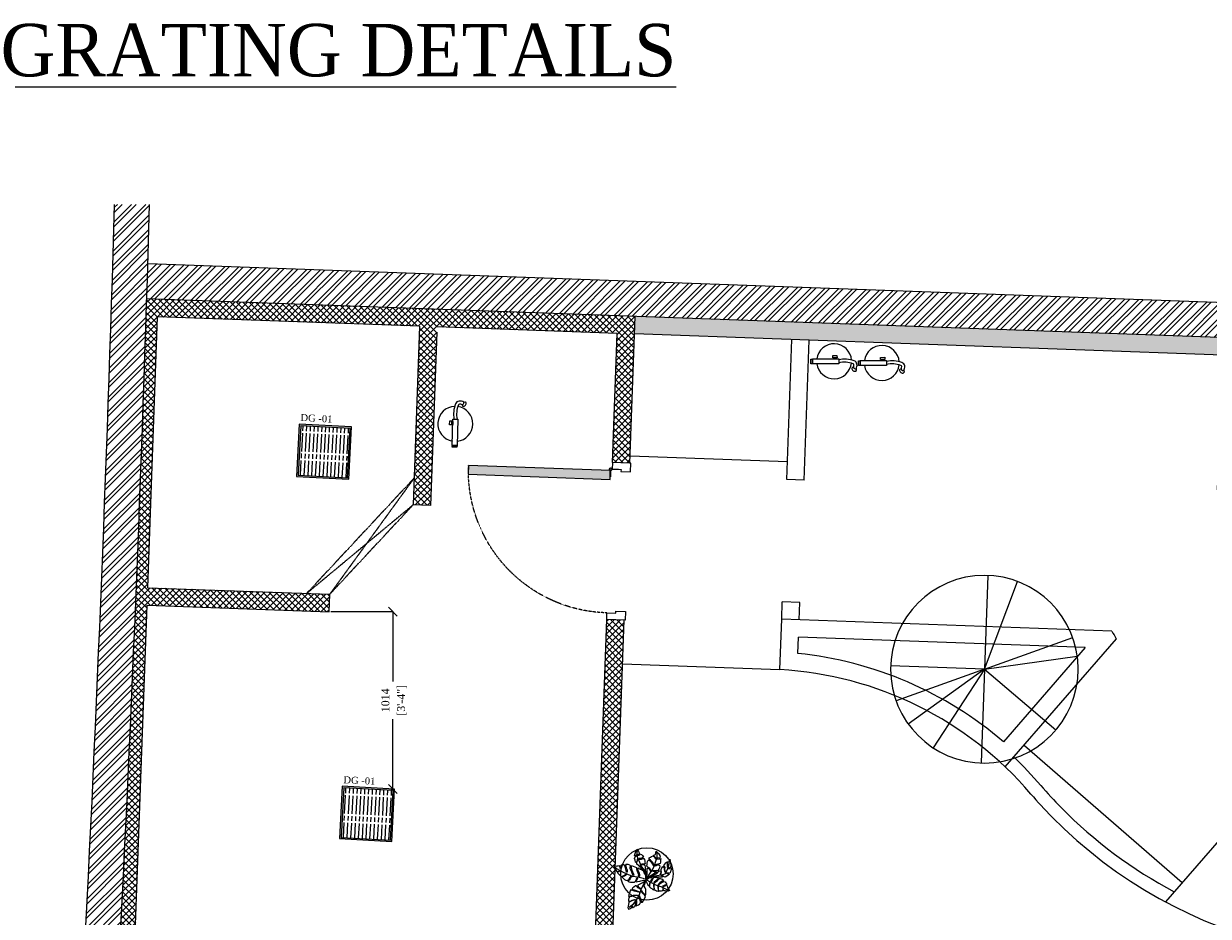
# Model space of a CAD drawing. Header units: millimetres. Extents: x 256680 to 410391, y -77299 to -22623.
# Tile 192 of 202: x 382816 to 389591, y -71975 to -66870. Entities that reach past the tile are written whole.
import ezdxf

# ---------------------------------------------------------------- set-up
doc = ezdxf.new("R2010")
doc.units = ezdxf.units.MM
doc.header["$LTSCALE"] = 2.5
doc.linetypes.add('( Hidden )', pattern=[0.375, 0.25, -0.125])
doc.linetypes.add('HIDDEN2 IDS', pattern=[1.666875, 1.11125, -0.555625])
for name, color, linetype, lineweight in [('CKD - Kit Text', 171, 'Continuous', 13), ('CKD Equipments', 252, 'Continuous', 0), ('ELEVATION 1', 143, 'Continuous', 18), ('ELEVATION 3', 23, 'Continuous', 13), ('FURNITURES', 30, 'Continuous', 15), ('HATCH LIGHT', 250, 'Continuous', 0), ('HATCH MEDIUM', 251, 'Continuous', 5), ('ROOM TEXT', 7, 'Continuous', 5), ('TREES', 55, 'Continuous', 5), ('WALL', 132, 'Continuous', 25)]:
    doc.layers.add(name, color=color, linetype=linetype, lineweight=lineweight)
doc.layers.add('Drain Grating', color=4, linetype='Continuous')
doc.layers.add('xKAM-B3-01-Kitchen$0$A-FURN', color=8, linetype='Continuous')
doc.styles.add('CKD_Dimension Text', font='BOOKOSI.TTF')
doc.dimstyles.new('CKD-Dimensions', dxfattribs={"dimtxt": 45, "dimasz": 50, "dimexe": 0, "dimexo": 20, "dimgap": 20, "dimtad": 0, "dimdec": 0, "dimzin": 4, "dimdsep": 46, "dimtxsty": 'CKD_Dimension Text', "dimblk": 'OBLIQUE', "dimcen": 12, "dimclrd": 150, "dimclre": 150, "dimclrt": 7, "dimadec": 0, "dimazin": 2, "dimtfac": 1, "dimtdec": 0, "dimtofl": 0, "dimtmove": 1, "dimatfit": 2, "dimfxl": 1, "dimtfillclr": 7, "dimtolj": 1, "dimtzin": 0, "dimlwd": -1, "dimlwe": -1, "dimarcsym": 0})

# ---------------------------------------------------------------- blocks, each defined once
blk = doc.blocks.new('*U86')
h = blk.add_hatch(color=252)
h.paths.add_polyline_path([(-0.002499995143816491, 0.0152739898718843, 0.7248630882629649), (-0.002499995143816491, 1.231393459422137e-14), (-0.002499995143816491, -0.03600251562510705), (-0.0004999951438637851, -0.03600251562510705), (-0.0004999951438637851, -0.0003832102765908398, 1.209795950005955)])
h.paths.add_polyline_path([(-0.006035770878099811, 0.007636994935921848, -1), (0.006035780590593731, 0.007636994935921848, -1)], flags=16)
blk.add_hatch(color=252).paths.add_polyline_path([(0.007637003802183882, 0.0101369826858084, -0.06360995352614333), (0.008020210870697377, 0.008136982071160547), (0.0436395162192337, 0.00813692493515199), (0.04363951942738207, 0.01013692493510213)])
blk.add_lwpolyline([(-0.002518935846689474, 0.01526776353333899, 0.7239173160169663), (-0.002499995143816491, 1.231393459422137e-14), (-0.002499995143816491, -0.03600251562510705), (-0.0004999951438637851, -0.03600251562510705), (-0.0004999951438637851, -0.0003832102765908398, 1.209795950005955), (-0.002499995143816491, 0.0152739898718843)], format="xyb")
blk.add_lwpolyline([(0.008020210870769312, 0.008136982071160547), (0.0436395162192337, 0.00813692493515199), (0.04363951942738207, 0.01013692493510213), (0.007637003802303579, 0.0101369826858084)])
blk.add_circle((4.85624696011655e-09, 0.007636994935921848), 0.006035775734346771)
blk = doc.blocks.new('*U96')
at = {"true_color": 0xffffff}
h = blk.add_hatch(color=7, dxfattribs=at)
h.dxf.hatch_style = 1
h.paths.add_polyline_path([(-47.52017644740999, -8.520233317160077), (-47.52017644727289, -821.9995470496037), (-97.52017644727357, -821.9995470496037), (-97.52017644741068, -8.520233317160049)])
for points in [[(-849.9994901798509, 50.99999999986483), (-849.9994901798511, 104.9994955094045), (-899.9994901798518, 104.9994955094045), (-899.9994901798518, -1.370974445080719e-10), (-860.9994901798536, -1.370974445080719e-10), (-860.9994901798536, 50.99999999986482), (-849.9994901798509, 50.99999999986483)], [(-50.00000000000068, 51.00000000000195), (-50.00000000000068, 104.9994955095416), (0, 104.9994955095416), (0, 0), (-38.99999999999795, 1.4210854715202e-14), (-38.99999999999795, 51.00000000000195), (-50.00000000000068, 51.00000000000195)]]:
    blk.add_lwpolyline(points)
blk.add_lwpolyline([(-47.52017644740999, -8.520233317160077), (-47.52017644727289, -821.9995470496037), (-97.52017644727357, -821.9995470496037), (-97.52017644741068, -8.520233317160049)], close=True)
at = {"color": 8, "linetype": 'HIDDEN2 IDS', "ltscale": 0.5}
blk.add_arc((-47.4982836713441, -8.467726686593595), 813.5355836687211, 179.4693141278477, 269.9984581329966, dxfattribs=at)
at = {"xscale": 1000, "yscale": 1000, "zscale": 1000, "rotation": 180}
blk.add_blockref('*U86', (-39.49996670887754, -0.3832099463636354), dxfattribs=at)
blk = doc.blocks.new('fe')
at = {"color": 1}
for p, q in [((-120.1766559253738, 44.70558930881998), (-121.9439615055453, 54.24889229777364)), ((-105.5614104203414, 35.20471108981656), (-98.87035802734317, 37.24250937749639))]:
    blk.add_line(p, q, dxfattribs=at)
for points in [[(-22.06789544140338, 14.16045847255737), (128.9422092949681, 14.16045847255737), (128.9422092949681, -14.16045847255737), (-22.06789544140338, -14.16045847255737)], [(128.9422092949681, 13.24089506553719), (138.3485272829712, 13.24089506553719), (138.3485272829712, -13.24089506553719), (128.9422092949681, -13.24089506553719)], [(-11.98682391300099, -20.0721128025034), (11.98682391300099, -20.0721128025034), (11.98682391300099, -32.14981809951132), (-11.98682391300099, -32.14981809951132)], [(-8.052146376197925, -14.16045847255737), (8.052146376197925, -14.16045847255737), (8.052146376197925, -20.0721128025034), (-8.052146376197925, -20.0721128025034)]]:
    blk.add_lwpolyline(points, close=True, dxfattribs=at)
for centre, radius, start, end in [((4.784059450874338, 0), 100, 8.140707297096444, 173.3120532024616), ((-87.77755919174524, 23.6440291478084), 38.64312080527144, 146.9734630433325, 188.4435724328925), ((-101.5939094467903, 21.59307063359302), 24.67537348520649, 188.4435724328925, 251.1420191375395), ((-119.0950228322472, 54.7764816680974), 2.897378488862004, 111.4977863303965, 190.4916351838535), ((-117.3282643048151, 33.09549404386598), 11.95439864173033, 10.16238508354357, 103.7845410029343), ((-113.8758932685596, 41.52544804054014), 17.13919037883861, 353.9086583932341, 111.4977863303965), ((-87.77755919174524, 23.6440291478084), 21.21119354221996, 146.9734630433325, 188.4435724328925), ((-101.5939094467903, 21.59307063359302), 7.24344622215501, 188.4435724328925, 251.1420191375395), ((-53.43427734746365, 152.4164030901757), 146.6477502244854, 249.8567409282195, 282.3503720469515), ((-99.71449078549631, 40.01419514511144), 2.897378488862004, 286.9384141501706, 353.9086583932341), ((-54.14073894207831, 149.9862411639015), 161.5506348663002, 249.9338390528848, 281.4510814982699), ((4.784059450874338, 0), 100, 183.6163695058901, 351.8592927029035)]:
    blk.add_arc(centre, radius, start, end, dxfattribs=at)
blk = doc.blocks.new('t')
for p, q in [((119721.3923852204, -21429.1354125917), (119721.3923852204, -20655.60342287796)), ((119721.3923852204, -21429.1354125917), (120009.051356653, -20711.07966596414)), ((119721.3923852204, -21429.1354125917), (120195.5751402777, -20817.98694133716)), ((119721.3923852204, -21429.1354125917), (120383.5640484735, -21029.28490615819)), ((118947.8603955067, -21429.1354125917), (120494.9243749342, -21429.1354125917)), ((119721.3923852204, -21429.1354125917), (118988.2113261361, -21675.70644436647)), ((119721.3923852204, -21429.1354125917), (119433.7334137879, -22147.19115921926)), ((119721.3923852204, -21429.1354125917), (119586.6061721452, -22190.83378850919)), ((119721.3923852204, -21429.1354125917), (120200.6937783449, -22036.27782888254))]:
    blk.add_line(p, q)
blk.add_circle((119721.3923852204, -21429.1354125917), 773.5319897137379)
blk = doc.blocks.new('sdfvx')
at = {"layer": 'TREES'}
for p, q in [((2.86361204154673, 3.21350058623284), (23.73006125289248, -7.450467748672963)), ((23.73006125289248, -7.450467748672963), (56.91737611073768, -26.32399523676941)), ((56.91737611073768, -26.32399523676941), (77.69897901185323, -35.44267033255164)), ((77.69897901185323, -35.44267033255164), (104.4082512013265, -43.87995524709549)), ((104.4082512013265, -43.87995524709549), (135.6654313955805, -59.10325100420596)), ((135.6654313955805, -59.10325100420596), (160.2256677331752, -69.68472845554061))]:
    blk.add_line(p, q, dxfattribs=at)
for points in [[(-1.311514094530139, 38.92972212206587), (-10.18105905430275, 63.84178030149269), (-20.10781587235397, 72.73270872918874), (-38.51009541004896, 89.06188571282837), (-41.00375610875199, 94.81125571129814), (-39.95501727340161, 99.22217654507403), (-37.27780286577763, 106.3019538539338), (-39.71516043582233, 109.5550929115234), (-43.78725724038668, 101.4316020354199), (-47.33390058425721, 96.9648959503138), (-51.68741337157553, 101.3227528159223), (-56.33076659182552, 106.5515860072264), (-63.76170922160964, 112.5956916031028), (-64.33504865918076, 123.0454583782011), (-61.424304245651, 131.750439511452), (-57.40851056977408, 142.3701613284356), (-57.86709755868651, 150.7299625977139), (-62.51677031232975, 147.2511340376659), (-63.10268564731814, 140.285516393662), (-66.71195165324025, 129.6073794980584), (-69.91037571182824, 124.6759726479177), (-73.0441718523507, 128.8585132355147), (-76.69494113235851, 140.9945287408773), (-81.1005205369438, 153.6537210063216), (-79.58471439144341, 161.3151002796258), (-71.04017900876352, 168.7959341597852), (-62.37895638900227, 177.0893292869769), (-67.7228996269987, 177.4425510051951), (-73.12940235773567, 171.5842809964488), (-80.68134650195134, 171.0106802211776), (-79.85981813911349, 182.5040589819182), (-74.73891203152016, 195.0384605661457), (-69.73484139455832, 206.7602703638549), (-65.60221224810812, 218.192583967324), (-52.07883578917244, 202.5644181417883), (-49.18072314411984, 193.8541265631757), (-45.23380849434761, 189.5546949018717), (-48.25917171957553, 182.9396082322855), (-55.81326935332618, 179.4634602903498), (-58.1985749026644, 174.4151623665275), (-51.5744312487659, 177.1956095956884), (-43.20720780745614, 180.5549172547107), (-40.12547828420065, 184.6737120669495), (-32.80914716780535, 180.7195517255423), (-24.68177326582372, 173.7459938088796), (-18.76455375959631, 162.9430662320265), (-29.34193159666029, 155.7543889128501), (-42.00637929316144, 154.2566055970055), (-50.89481238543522, 153.0456683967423), (-51.07211702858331, 148.9241929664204), (-42.30037847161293, 149.322518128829), (-31.90238100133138, 149.4872135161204), (-21.44385118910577, 152.9607316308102), (-15.11163098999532, 153.7095978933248), (-10.00545426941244, 145.9260678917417), (-8.329155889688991, 134.4884337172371), (-9.380048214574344, 127.1749657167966), (-7.470219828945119, 117.3625353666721), (-13.92135852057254, 112.8985200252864), (-26.64210934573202, 113.8969676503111), (-32.91594339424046, 113.5544277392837), (-32.97641256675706, 110.2455440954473), (-27.10916935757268, 110.646560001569), (-14.04021384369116, 109.1833100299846), (-8.172970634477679, 109.584325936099), (-7.19934529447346, 90.36852299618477), (-5.877515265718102, 70.68791770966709), (-1.82647467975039, 49.78576445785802)], [(-226.3925311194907, 96.29935904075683), (-222.4654913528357, 90.63831571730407), (-218.0922489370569, 84.28750535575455), (-214.3365367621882, 76.70487013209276), (-209.3480222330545, 68.50492093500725), (-205.8379376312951, 62.27814009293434), (-199.3023901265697, 61.77919851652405), (-192.4570504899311, 63.43669180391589), (-184.9919224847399, 69.40697365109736), (-184.1929219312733, 65.77070567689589), (-190.2394092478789, 60.4769138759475), (-199.6742223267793, 59.19150914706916), (-200.2939402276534, 54.87871046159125), (-197.0295536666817, 50.00779412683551), (-188.9581228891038, 41.80502143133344), (-182.0574470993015, 34.65086800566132), (-173.8000297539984, 27.74192986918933), (-164.1173309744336, 30.75244391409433), (-154.8661758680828, 33.8249676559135), (-147.9566012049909, 38.99474006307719), (-141.9101211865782, 44.2884810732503), (-137.8422882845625, 41.94323428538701), (-144.9377790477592, 35.47961719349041), (-151.7854472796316, 30.74117033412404), (-159.8038704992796, 27.05134274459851), (-164.9229649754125, 25.14580054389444), (-168.4397534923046, 22.12968016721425), (-163.3870817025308, 17.44196942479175), (-150.8781807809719, 6.400614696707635), (-141.0162698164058, 1.462072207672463), (-132.0771649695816, -0.702802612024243), (-118.8754827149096, 8.404856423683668), (-112.4549123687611, 19.36725050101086), (-103.6309183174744, 28.66378237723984), (-97.71283058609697, 26.93300581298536), (-106.5346296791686, 20.7174985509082), (-112.0300726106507, 10.0623395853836), (-119.2495025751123, 2.736193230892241), (-124.8644389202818, -2.619557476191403), (-124.6209990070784, -7.056385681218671), (-118.4572837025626, -10.14301662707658), (-108.5311450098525, -11.56933078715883), (-96.63080498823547, -11.51859467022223), (-81.27790417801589, -11.963966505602), (-74.49001788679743, -4.575810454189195), (-66.77255109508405, 9.281569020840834), (-61.95434987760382, 21.35460219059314), (-59.86298373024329, 14.45129063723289), (-66.71728540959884, 0.4699324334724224), (-70.11232238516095, -4.764632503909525), (-71.84090343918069, -7.597587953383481), (-69.992899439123, -10.06403063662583), (-59.20134480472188, -8.533410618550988), (-44.64743724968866, -5.34246368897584), (-36.44528558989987, -3.439765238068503), (-25.8374593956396, -0.1220160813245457), (-18.19093154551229, 0.9801830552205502), (-0.1246812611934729, 1.025312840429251), (-1.286474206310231, 14.39779702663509), (-2.260163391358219, 32.14509972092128), (-6.445294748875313, 42.87077938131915), (-12.97413833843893, 52.61262217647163), (-16.7895692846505, 62.84490567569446), (-27.51244310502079, 70.98850229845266), (-39.34628997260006, 77.53100899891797), (-56.60471859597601, 86.17349640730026), (-59.32032619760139, 82.6020310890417), (-58.71176529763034, 71.50994024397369), (-53.10804912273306, 61.46086233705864), (-47.62820897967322, 50.54919425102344), (-45.41734941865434, 38.34647443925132), (-46.34911028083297, 28.79632798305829), (-49.61802039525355, 27.50526613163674), (-52.69874898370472, 30.58906345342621), (-50.90156488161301, 43.09619487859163), (-57.05857627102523, 55.42572704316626), (-61.18393298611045, 63.50164672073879), (-64.81125287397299, 78.10879951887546), (-64.18708188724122, 88.58358651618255), (-76.39276825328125, 92.53835305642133), (-88.59851778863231, 96.49318051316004), (-100.6802576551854, 101.3105271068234), (-104.6905667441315, 97.92510100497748), (-104.819029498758, 90.90059355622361), (-99.15997717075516, 72.03986893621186), (-94.17372806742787, 60.75890525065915), (-90.23435792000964, 51.38915101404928), (-86.54499796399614, 37.21325272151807), (-91.29451836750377, 34.81443619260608), (-97.07969755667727, 49.73165772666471), (-102.7410007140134, 65.5114694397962), (-110.9296667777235, 82.0946140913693), (-111.5382349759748, 93.18665414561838), (-109.8672555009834, 101.7502418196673), (-113.6252258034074, 106.2519133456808), (-126.6320930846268, 110.7620248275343), (-132.5501103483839, 112.4927912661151), (-142.2306214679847, 112.5632510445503), (-145.3158031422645, 109.4850600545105), (-141.1905168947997, 101.4091505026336), (-139.0415564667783, 88.7751559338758), (-133.3803164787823, 72.99540513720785), (-132.5858394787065, 63.19715897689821), (-133.3914734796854, 57.59051560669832), (-136.7820646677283, 58.51788819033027), (-138.6256155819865, 67.14631918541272), (-142.0073078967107, 80.39761760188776), (-145.6346277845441, 95.0047704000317), (-151.6698803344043, 105.1159087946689), (-161.469892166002, 110.4857260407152), (-166.8966542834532, 109.5047837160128), (-174.915007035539, 105.8149460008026), (-180.2842526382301, 99.10327999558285), (-175.6698284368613, 85.23467773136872), (-179.4345099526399, 80.49339724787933), (-180.9084163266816, 88.62854378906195), (-184.6022293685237, 96.64245376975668), (-187.3730953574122, 101.8826758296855), (-194.7120187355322, 99.85593773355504), (-204.51647635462, 99.0638174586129), (-210.9302723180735, 97.34431447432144), (-219.4997399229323, 99.0158540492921)], [(165.2719896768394, 149.4050893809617), (168.0412583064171, 135.6687579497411), (170.3002898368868, 123.2006444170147), (173.6174930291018, 104.0027203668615), (174.1797136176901, 97.3441744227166), (162.8334602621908, 88.85495952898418), (155.3896734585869, 86.38274740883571), (153.3315898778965, 82.63064340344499), (157.8675081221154, 82.48481838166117), (165.2399933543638, 84.46132247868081), (171.4092120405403, 88.63464510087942), (176.3699911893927, 87.92181710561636), (177.7106247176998, 79.63350640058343), (174.0192479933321, 71.56230554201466), (168.4783153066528, 54.14323677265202), (162.5228676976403, 51.45710926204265), (150.8280943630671, 51.11364554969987), (141.0490055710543, 53.53078862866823), (137.7875849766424, 51.97551327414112), (142.0385715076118, 49.84676486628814), (155.0765259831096, 45.44338211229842), (163.0137867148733, 44.30285529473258), (160.9557031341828, 40.55075128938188), (154.2191613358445, 35.95299534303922), (144.2211916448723, 29.7999132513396), (134.0808302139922, 22.6553847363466), (122.4599133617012, 26.34914407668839), (113.0395495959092, 34.78649451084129), (105.244758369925, 36.91850841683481), (109.2107985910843, 32.80673504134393), (116.1533276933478, 28.26731363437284), (115.5122112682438, 23.80559634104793), (108.8495186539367, 23.24501265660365), (87.09071751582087, 23.33571784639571), (50.44957893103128, 25.56490702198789), (31.88103775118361, 26.71515929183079), (52.65531230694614, 37.39151804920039), (75.6276555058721, 49.26994274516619), (91.72870800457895, 66.18355778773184), (103.0672334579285, 64.0482885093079), (104.2653974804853, 54.76849071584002), (97.80613725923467, 41.5292146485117), (99.57673421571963, 39.75688023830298), (106.3870620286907, 48.39186936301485), (109.0176490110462, 59.65142662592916), (105.8351169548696, 69.21636371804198), (104.4944834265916, 77.50467442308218), (110.0303135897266, 87.84076392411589), (118.0464628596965, 97.82044955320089), (126.7596520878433, 91.50863281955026), (127.1029990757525, 76.27991249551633), (130.8476107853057, 60.05644971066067), (135.3097503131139, 55.87344230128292), (133.8292653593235, 66.71172003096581), (131.9950947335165, 78.61283059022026), (132.5700752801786, 89.66175821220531), (128.7490521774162, 98.30648291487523), (124.6430900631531, 104.968233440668), (130.5324722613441, 114.2415611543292), (137.7676609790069, 122.3095473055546), (142.4486741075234, 126.6967142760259), (147.1905723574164, 117.4136611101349), (147.1777492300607, 99.70624846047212), (150.4314419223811, 90.63703964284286), (152.3496813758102, 96.9391614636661), (151.227850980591, 113.7976566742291), (150.3120783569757, 121.51896440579), (146.8446777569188, 129.100917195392), (156.6263214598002, 130.225289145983), (161.3047092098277, 131.0709512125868)], [(165.1122014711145, -71.19605071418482), (159.6348838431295, -74.08447243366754), (154.6325227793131, -75.2957577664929), (145.4412452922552, -74.29670194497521), (134.3576304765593, -73.02573096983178), (125.4364802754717, -72.38715459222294), (121.158650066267, -68.55571661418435), (120.5327485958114, -61.71067725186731), (119.4573196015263, -53.51428391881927), (116.3941203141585, -52.43074432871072), (117.7865569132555, -58.42098873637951), (117.9611807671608, -66.16622695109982), (116.4246807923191, -72.3789326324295), (113.3145938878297, -73.86207220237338), (106.1497755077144, -74.44091214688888), (99.25508441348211, -75.38023153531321), (93.80304759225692, -75.24019343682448), (87.54404403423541, -69.51570281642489), (86.65135993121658, -57.80715969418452), (86.11770960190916, -48.08024363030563), (85.67295846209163, -39.97452597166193), (81.70728170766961, -40.69134342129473), (82.19404441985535, -52.98493864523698), (84.03283401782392, -64.82937842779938), (85.55953333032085, -72.12562369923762), (85.96225830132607, -76.04356537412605), (83.93413416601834, -76.71713097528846), (73.97783104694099, -74.3214900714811), (65.64374526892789, -71.83723408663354), (57.62507253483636, -69.39830066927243), (58.12809191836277, -59.1770183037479), (57.73196389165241, -46.25317024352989), (56.07258912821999, -35.39950340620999), (56.30229210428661, -29.32068458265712), (53.87151346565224, -26.07631863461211), (52.06655123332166, -29.67708350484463), (53.04981415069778, -40.75526208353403), (55.16031829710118, -50.70876060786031), (54.83844924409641, -59.6693646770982), (51.13796056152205, -67.50115737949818), (47.03968612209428, -64.66051259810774), (41.68148770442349, -59.38717709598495), (33.7096952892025, -54.38161530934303), (25.83007624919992, -46.494217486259), (25.97413962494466, -34.2912673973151), (29.22828260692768, -20.6052285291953), (28.51348194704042, -12.13899076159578), (25.80764410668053, -15.28859038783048), (24.85661399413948, -21.9070879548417), (24.0834673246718, -31.76789087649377), (22.9981744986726, -37.08038757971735), (23.31032065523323, -41.62869379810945), (20.47188512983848, -41.22083119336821), (16.64533253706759, -36.48919436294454), (11.42466372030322, -28.01887607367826), (8.681661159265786, -20.22624457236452), (3.957563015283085, -10.54051976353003), (0, 0), (6.899559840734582, 7.693825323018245), (15.73507044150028, 13.17938021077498), (21.95697974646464, 18.397110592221), (29.34816374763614, 20.55179583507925), (39.66676022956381, 20.67746073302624), (45.97272187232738, 17.51963914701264), (43.21999641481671, 11.80336036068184), (36.54521493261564, 3.433959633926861), (32.2155651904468, -2.055726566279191), (31.26620010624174, -6.422762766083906), (37.25841373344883, -7.283800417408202), (41.9486918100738, -1.524269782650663), (48.58304898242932, 13.28442921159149), (52.68785719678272, 19.4497517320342), (56.87997733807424, 21.7424551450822), (65.2157354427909, 21.50971131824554), (74.99248279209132, 20.10486361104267), (81.52487322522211, 18.52282640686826), (84.85494020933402, 12.57587451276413), (78.63135857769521, 5.106631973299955), (66.0080473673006, -4.338096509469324), (57.21622796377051, -11.75996601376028), (54.59770205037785, -18.78218474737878), (56.71313811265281, -21.98123825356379), (62.66659245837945, -14.15151627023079), (71.0524977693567, -7.314648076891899), (79.61795155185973, -1.468623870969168), (86.60808290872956, 6.855515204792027), (92.01968812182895, 13.15472458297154), (97.60758221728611, 13.96015711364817), (106.6629951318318, 12.01557987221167), (113.2842993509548, 8.812445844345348), (122.3276488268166, -2.14704995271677), (113.4087759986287, -6.002404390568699), (97.0898375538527, -16.52447043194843), (89.33468786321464, -23.45197363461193), (85.41102997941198, -28.356617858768), (84.055680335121, -33.30864524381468), (88.96753305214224, -32.72773458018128), (94.2902317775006, -24.80737758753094), (105.1101826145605, -16.71189169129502), (114.6201327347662, -13.25333722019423), (125.3479101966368, -8.03968736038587), (133.0059545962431, -10.74846521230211), (138.6342098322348, -16.38227003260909), (142.1001340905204, -21.38375129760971), (143.1823083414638, -27.89596717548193), (131.4127104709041, -33.0366892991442), (120.8660833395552, -36.98966086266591), (114.1039899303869, -41.48644248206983), (116.8955378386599, -44.46098424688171), (124.5131579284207, -40.73046383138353), (131.9949134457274, -37.94546483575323), (142.497927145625, -32.05613799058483), (145.7859679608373, -33.81531390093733), (147.3142691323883, -38.86003688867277), (150.9548172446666, -51.6067563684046), (157.4370604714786, -60.2584055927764), (163.3337706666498, -68.50420201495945)], [(-123.2780142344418, -201.73489769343), (-115.2066815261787, -199.7805871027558), (-109.679582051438, -197.4606886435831), (-103.9333349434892, -193.6151769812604), (-101.8925801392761, -186.6421274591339), (-99.5596147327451, -177.6349980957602), (-96.57946418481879, -178.582241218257), (-97.67552549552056, -186.2100534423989), (-96.1515603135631, -190.0621558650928), (-92.95226943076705, -189.4838365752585), (-86.11519559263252, -185.2761035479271), (-79.49732525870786, -182.5938720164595), (-75.71347223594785, -177.9474132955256), (-74.03284148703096, -166.2514108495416), (-71.84071886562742, -150.9957864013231), (-70.59851701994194, -142.3509393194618), (-67.76186178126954, -140.6824777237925), (-66.8929615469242, -145.4785380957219), (-68.23920510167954, -160.5870250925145), (-71.64019549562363, -175.7915444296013), (-68.37040910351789, -178.33745741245), (-59.49758831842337, -173.5302441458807), (-52.87971798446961, -170.8480126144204), (-46.69770179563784, -167.5841867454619), (-41.82300744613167, -162.5754050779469), (-39.41690130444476, -153.0597684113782), (-41.87760970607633, -137.6545829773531), (-45.21259385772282, -124.7189077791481), (-50.00104038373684, -111.0553116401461), (-48.7614910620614, -106.0432549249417), (-45.56477493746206, -109.097685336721), (-43.53461563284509, -116.655695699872), (-39.47157403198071, -128.1389361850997), (-33.81150428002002, -142.9658124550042), (-33.57289122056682, -152.9110346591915), (-25.72076931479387, -152.4822763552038), (-17.45219552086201, -141.1643378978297), (-13.6438305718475, -135.9658892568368), (-10.3906131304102, -128.1655226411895), (-3.772055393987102, -112.7635312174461), (-12.25726236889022, -100.034499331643), (-20.98004995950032, -93.42659581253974), (-31.44167332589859, -83.09999390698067), (-34.48959639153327, -75.39573827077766), (-35.2854968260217, -70.09115034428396), (-32.08878799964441, -73.14563154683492), (-28.02317164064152, -80.99612233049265), (-18.28695319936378, -89.14236858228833), (-7.752189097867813, -98.96046318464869), (-2.447023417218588, -101.7988972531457), (-1.28046659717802, -97.29531730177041), (-1.050730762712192, -81.23869500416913), (-2.78338171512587, -64.38107485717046), (-6.191436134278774, -51.95391708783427), (-12.79871096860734, -40.10508873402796), (-11.55650912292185, -31.46024165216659), (-1.794020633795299, -3.278858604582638), (-15.61432344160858, -12.7114610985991), (-30.08703137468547, -19.45518038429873), (-56.75696432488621, -34.4172122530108), (-57.04924539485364, -36.45128196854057), (-52.39048992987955, -45.62321915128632), (-38.47434044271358, -56.13844028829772), (-36.44418113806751, -63.69645065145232), (-41.67628384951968, -60.34954994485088), (-56.39363152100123, -51.79527082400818), (-64.24902534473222, -39.56886256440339), (-70.28232624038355, -38.18290387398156), (-71.02009217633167, -37.84993891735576), (-73.43187350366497, -39.17785118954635), (-84.85136062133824, -46.36029616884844), (-93.43426296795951, -51.87426942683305), (-98.30895001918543, -56.8830003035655), (-95.55066279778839, -62.98858607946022), (-83.63020154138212, -66.77753831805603), (-70.32934817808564, -71.80292892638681), (-53.53949032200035, -77.84862944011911), (-46.27186008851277, -81.48802069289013), (-49.47115097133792, -82.06633998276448), (-63.28358127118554, -80.60066283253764), (-81.60004223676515, -74.33554868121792), (-99.8434402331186, -67.56196789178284), (-106.5317283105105, -67.11992648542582), (-111.6987037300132, -74.16277786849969), (-116.5081930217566, -89.5612709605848), (-120.7331274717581, -100.8916754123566), (-122.1214698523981, -110.5535573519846), (-110.5611399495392, -109.6196074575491), (-88.89129729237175, -103.3910471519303), (-71.2245889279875, -103.3344877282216), (-59.30155291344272, -103.4906902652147), (-60.39496899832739, -107.4857629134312), (-73.26269850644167, -106.6747976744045), (-86.56884961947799, -108.9149370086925), (-101.7669697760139, -113.4783514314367), (-115.0731208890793, -115.7184907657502), (-121.6204957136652, -121.5249545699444), (-122.7922798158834, -133.294074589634), (-123.0924333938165, -146.2264239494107), (-109.4235761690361, -145.0764370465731), (-97.13253629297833, -139.0572620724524), (-81.93441613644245, -134.4938476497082), (-73.28374127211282, -135.7368869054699), (-83.60981960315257, -138.9243100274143), (-99.89869602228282, -143.8499559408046), (-113.4267177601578, -151.2484887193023), (-121.9338973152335, -152.6211541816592), (-124.1990197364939, -168.3853061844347), (-126.0988539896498, -181.6068101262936), (-127.3410558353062, -190.251657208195), (-125.454391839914, -195.1939628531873)]]:
    blk.add_lwpolyline(points, close=True, dxfattribs=at)
for points in [[(-7.681071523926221, 66.80012284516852), (-34.49221871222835, 102.5841648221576), (-43.18869554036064, 125.8125939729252), (-58.32790850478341, 156.1872268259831), (-62.14333606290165, 181.6171411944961), (-63.40039723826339, 210.4116736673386)], [(2.172293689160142, 10.23895839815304), (5.01913619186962, 26.52723592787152), (7.723509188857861, 41.82402636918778), (8.443506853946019, 57.40590531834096), (7.250515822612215, 73.76867225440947), (6.690913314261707, 83.96867231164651), (10.94444745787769, 85.38138814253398), (20.79221974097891, 79.91849897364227), (26.66877881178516, 71.48441403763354), (30.34733240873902, 61.84820224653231), (35.23942806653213, 64.18112034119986), (32.33935057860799, 72.1875064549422), (26.81896892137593, 83.1003345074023), (15.1293685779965, 89.83983993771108), (6.347495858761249, 99.19740276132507), (6.922546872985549, 110.2463202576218), (7.072673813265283, 121.8623016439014), (9.06469198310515, 132.2016058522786), (13.89072952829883, 141.121774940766), (20.97827574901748, 141.115304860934), (36.27781666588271, 127.7853236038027), (43.99364888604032, 114.533107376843), (50.78859866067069, 101.9191688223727), (54.90221820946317, 105.8819125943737), (50.79880370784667, 116.0851273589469), (43.79021649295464, 127.2117997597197), (30.54621154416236, 140.7524207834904), (22.18927019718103, 149.542970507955), (22.26567429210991, 157.1216577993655), (29.78318394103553, 163.6311640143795), (36.94451617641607, 167.6619271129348), (48.85554503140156, 173.0341110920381), (57.85104789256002, 165.1637636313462), (64.2923824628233, 153.6126477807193), (70.59896813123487, 151.694478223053), (68.9021571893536, 157.5040458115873), (61.04123738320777, 166.2233208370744), (53.95879368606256, 173.3127701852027), (55.37838622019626, 176.1446618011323), (65.72989334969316, 181.234880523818), (68.50287937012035, 193.4859350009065), (70.14128233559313, 204.8880619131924), (77.57734853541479, 196.7358406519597), (85.86305877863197, 187.4495727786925), (95.28086763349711, 175.4707073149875), (99.17057422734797, 163.7802365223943), (95.69289811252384, 157.1962409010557), (81.72888820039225, 155.1549321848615), (73.86031095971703, 153.2497129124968), (76.26691451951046, 148.8560657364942), (88.17531799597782, 150.6867448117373), (96.96484814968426, 151.9536762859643), (103.2027503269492, 153.081252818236), (101.4218778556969, 140.6876388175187), (100.2082653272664, 128.7185190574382), (98.28754872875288, 118.8749228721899), (91.19738442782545, 115.3399388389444), (73.54716348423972, 112.3103476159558), (66.38576078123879, 108.2795946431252), (63.12179257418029, 103.182855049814), (69.43092585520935, 104.8061497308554), (77.01711899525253, 108.2699098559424), (88.71189232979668, 108.6133735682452), (96.21911916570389, 100.9568805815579), (93.79976294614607, 87.64310498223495), (88.40640228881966, 78.29850256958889), (81.38235926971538, 68.1762066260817), (73.30262903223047, 68.32524635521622), (56.00858550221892, 67.77439824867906), (44.95237368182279, 68.35113680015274), (48.06877715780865, 65.37346082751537), (57.35177394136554, 63.02760257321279), (70.39228332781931, 62.16573484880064), (72.51649548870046, 59.33057773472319), (68.40288323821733, 55.36788475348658), (58.90100555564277, 49.14351783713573), (48.26455211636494, 42.0702741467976), (2.172286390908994, 10.23890760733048)], [(7.138253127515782, 16.60915033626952), (24.59276228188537, 42.94186732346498), (45.6648062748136, 73.30866369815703), (59.86306782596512, 105.1690744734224), (68.81554804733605, 135.7593999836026), (76.49090524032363, 164.5093209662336), (77.14228988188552, 183.1369358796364), (72.54540875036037, 196.9529403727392)], [(-11.40078712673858, 11.44930280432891), (-48.75937883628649, 21.21930921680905), (-90.00426266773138, 28.46645945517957), (-123.2928338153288, 38.97219290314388), (-167.0562521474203, 59.34661203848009), (-204.3439049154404, 81.8717987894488), (-215.3124840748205, 91.37120912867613)], [(49.03523715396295, 29.81602521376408), (74.41155853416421, 33.75929782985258), (106.0257893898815, 38.83019776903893), (132.5393896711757, 47.16389272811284), (145.4528075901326, 66.5594655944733), (156.6719694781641, 95.30612107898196), (163.7088356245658, 123.1358296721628)], [(-10.88834438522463, -12.35246399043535), (-37.97329583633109, -67.1098476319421), (-48.53962773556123, -100.8849122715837), (-65.42889637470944, -131.6753483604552), (-95.41033260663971, -170.445911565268), (-117.8161125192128, -189.025237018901)]]:
    blk.add_lwpolyline(points, dxfattribs=at)
for radius, start, end in [(74.10272323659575, 67.95600812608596, 75.26503663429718), (74.10272323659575, 51.32077306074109, 54.25267464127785), (74.10272323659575, 9.822767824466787, 13.08212103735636), (101.629737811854, 19.22151081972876, 20.02125703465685), (101.629737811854, 238.6692265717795, 240.9864653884)]:
    blk.add_arc((2.600023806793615, 7.311754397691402), radius, start, end, dxfattribs=at)
blk = doc.blocks.new('_Oblique')
at = {"color": 0, "linetype": 'ByBlock', "lineweight": -2}
blk.add_line((-0.5, -0.5), (0.5, 0.5), dxfattribs=at)
blk = doc.blocks.new('*D908')
at = {"layer": 'CKD Equipments', "color": 150}
for p, q in [((384571.765122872, -70233.09105097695), (384927.6705572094, -70233.09105097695)), ((384927.6705572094, -70233.09105097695), (384927.6705572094, -70632.19541914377)), ((384927.6705572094, -71247.3965615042), (384927.6705572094, -70848.29219333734)), ((384916.9126746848, -71247.3965615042), (384927.6705572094, -71247.3965615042))]:
    blk.add_line(p, q, dxfattribs=at)
at = {"layer": 'Defpoints', "color": 0}
for p in [(384551.765122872, -70233.09105097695), (384927.6705572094, -70233.09105097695), (384936.9126746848, -71247.3965615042)]:
    blk.add_point(p, dxfattribs=at)
at = {"layer": 'CKD Equipments', "color": 150, "linetype": 'ByBlock', "xscale": 50, "yscale": 50, "zscale": 50}
for p, rotation in [((384927.6705572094, -70233.09105097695), 90), ((384927.6705572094, -71247.3965615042), 270)]:
    blk.add_blockref('_Oblique', p, dxfattribs=dict(at, rotation=rotation))
at = {"layer": 'CKD Equipments', "color": 7, "char_height": 45, "attachment_point": 5, "rotation": 90, "style": 'CKD_Dimension Text'}
for s, insert in [('\\A1;[3\'-4"]', (384978.7834604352, -70740.24380624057)), ('\\A1;1014', (384884.396363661, -70740.24380624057))]:
    blk.add_mtext(s, dxfattribs=dict(at, insert=insert))

msp = doc.modelspace()

# ---------------------------------------------------------------- hatches: boundary and pattern name
at = {"layer": 'CKD Equipments'}
h = msp.add_hatch(color=2, dxfattribs=at)
h.dxf.hatch_style = 1
h.paths.add_polyline_path([(384391.7154927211, -69159.85686896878), (384375.8025911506, -69459.43453763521), (384675.3802598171, -69475.3474392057), (384691.2931613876, -69175.76977053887)])
h.paths.add_polyline_path([(384683.5514287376, -69184.9068090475), (384400.9212967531, -69169.89412305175), (384385.9086107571, -69452.52425503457), (384668.5387427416, -69467.53694102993)], flags=16)
h = msp.add_hatch(color=2, dxfattribs=at)
h.dxf.hatch_style = 1
h.paths.add_polyline_path([(384637.3350060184, -71231.4836599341), (384621.4221044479, -71531.06132860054), (384920.9997731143, -71546.974230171), (384936.9126746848, -71247.3965615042)])
h.paths.add_polyline_path([(384929.1709420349, -71256.53360001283), (384646.5408100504, -71241.52091401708), (384631.5281240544, -71524.1510459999), (384914.1582560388, -71539.16373199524)], flags=16)
at = {"layer": 'Drain Grating', "linetype": 'Continuous', "lineweight": 5}
h = msp.add_hatch(dxfattribs=at)
h.set_pattern_fill('ACAD_ISO08W100', color=256, scale=4.354285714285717, angle=86.95943272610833, style=0)
h.set_pattern_definition([(86.95943272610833, (272712.8372473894, -813881.9837462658), (-21.74077938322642, 1.154821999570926), [104.5028571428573, -13.06285714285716, 26.12571428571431, -13.06285714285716])])
h.paths.add_polyline_path([(384683.5514287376, -69184.9068090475), (384668.5387427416, -69467.53694102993), (384385.9086107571, -69452.52425503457), (384400.9212967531, -69169.89412305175)])
h = msp.add_hatch(dxfattribs=at)
h.set_pattern_fill('ACAD_ISO08W100', color=256, scale=4.354285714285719, angle=86.95943272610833, style=0)
h.set_pattern_definition([(86.95943272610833, (272958.4567606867, -815953.6105372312), (-21.74077938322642, 1.154821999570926), [104.5028571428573, -13.06285714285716, 26.12571428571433, -13.06285714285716])])
h.paths.add_polyline_path([(384929.1709420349, -71256.53360001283), (384914.1582560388, -71539.16373199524), (384631.5281240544, -71524.1510459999), (384646.5408100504, -71241.52091401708)])
at = {"layer": 'HATCH LIGHT', "true_color": 0x636466}
h = msp.add_hatch(dxfattribs=at)
h.set_pattern_fill('ANSI32', color=251, scale=6)
h.set_pattern_definition([(45, (318543.9897568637, -89471.69253845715), (-40.41115254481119, 40.41115254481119), []), (45, (318570.9305368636, -89471.69253845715), (-40.41115254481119, 40.41115254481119), [])])
h.paths.add_polyline_path([(395686.8304325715, -75336.64126361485), (395492.8859830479, -75385.48336122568), (395674.4287112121, -76106.36121946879), (383121.7788766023, -76106.25169804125, -0.0002631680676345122), (383107.2518414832, -76306.25157127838), (395931.0410305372, -76306.36345850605)])
h.paths.add_polyline_path([(383535.723854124, -67903.7220395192), (383335.6404247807, -67903.7220395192, -0.01197232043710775), (382854.4226804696, -77002.69860641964), (383055.013045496, -77002.6986064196, 0.01195971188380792)])
h.paths.add_polyline_path([(383519.3491814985, -68444.27090411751), (393198.2912937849, -68793.22951354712, 0.003501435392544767), (393692.3623878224, -69547.3082927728), (393859.9866373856, -69438.19317909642), (393309.8762880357, -68597.122587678), (383525.5838296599, -68244.36574184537, -0.0002624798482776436)])
h = msp.add_hatch(dxfattribs=at)
h.set_pattern_fill('ANSI37', color=251, scale=8)
h.set_pattern_definition([(45, (318543.9897568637, -89471.69253845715), (-17.96051224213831, 17.96051224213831), []), (135, (318543.9897568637, -89471.69253845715), (-17.96051224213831, -17.9605122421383), [])])
edge = h.paths.add_edge_path()
edge.add_line((386312.8896382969, -68544.98748883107), (383519.3491814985, -68444.27090411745))
edge.add_arc((193121.9933343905, -62406.10268848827), 190493.0775355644, 356.573536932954, 358.1835585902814, ccw=False)
edge.add_line((383274.5320635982, -73791.38282591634), (386123.7466190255, -73791.40768521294))
edge.add_line((386123.7466190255, -73791.40768521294), (386250.2514630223, -70282.36050865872))
edge.add_line((386250.2514630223, -70282.36050865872), (386150.3163920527, -70278.75751124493))
edge.add_line((386150.3163920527, -70278.75751124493), (386121.0634175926, -71090.18933363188))
edge.add_line((386121.0634175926, -71090.18933363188), (386121.0697151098, -71090.18956067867))
edge.add_line((386121.0697151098, -71090.18956067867), (386056.2157616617, -72889.02083812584))
edge.add_line((386056.2157616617, -72889.02083812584), (386027.2867782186, -73691.40684360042))
edge.add_line((386027.2867782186, -73691.40684360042), (383395.5791163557, -73691.3838820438))
edge.add_line((383395.5791163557, -73691.3838820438), (383521.6013279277, -70195.95016094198))
edge.add_line((383521.6013279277, -70195.95016094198), (384520.9520376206, -70231.98013507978))
edge.add_line((384520.9520376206, -70231.98013507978), (384562.3464993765, -70233.47254537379))
edge.add_line((384562.3464993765, -70233.47254537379), (384565.9494967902, -70133.53747440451))
edge.add_line((384565.9494967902, -70133.53747440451), (383525.2043253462, -70096.01508987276))
edge.add_line((383525.2043253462, -70096.01508987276), (383581.1125272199, -68546.56201928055))
edge.add_line((383581.1125272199, -68546.56201928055), (385080.138591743, -68600.60698048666))
edge.add_line((385080.138591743, -68600.60698048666), (385069.3295995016, -68900.41219339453))
edge.add_line((385069.3295995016, -68900.41219339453), (385045.9246388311, -69548.3708106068))
edge.add_line((385045.9246388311, -69548.3708106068), (385043.2827428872, -69621.52765302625))
edge.add_line((385043.2827428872, -69621.52765302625), (385143.2193642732, -69625.13275914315))
edge.add_line((385143.2193642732, -69625.13275914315), (385180.0203389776, -68604.2086890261))
edge.add_line((385180.0203389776, -68604.2086890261), (386209.3515699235, -68641.31956238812))
edge.add_line((386209.3515699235, -68641.31956238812), (386182.7433311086, -69379.34291697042))
edge.add_line((386182.7433311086, -69379.34291697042), (386282.6784020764, -69382.94591438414))
edge.add_line((386282.6784020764, -69382.94591438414), (386312.8896382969, -68544.98748883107))
h = msp.add_hatch(dxfattribs=at)
h.set_pattern_fill('ANSI36', color=251, scale=7)
h.set_pattern_definition([(45, (318543.9897568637, -89471.69253845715), (11.78658615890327, 43.2174825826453), [55.56250000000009, -11.11250000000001, 0, -11.11250000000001])])
h.paths.add_polyline_path([(389644.3855991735, -69535.61726275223), (390583.7752662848, -69569.48543844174), (390611.5166477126, -68800.03250706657), (393142.576157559, -68891.28576560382), (393609.1030979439, -69602.69683535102), (393692.3623878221, -69547.30829277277, -0.003501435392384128), (393198.2912937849, -68793.22951354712), (390145.4178432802, -68683.35662527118, -0.4036973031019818), (390531.0058536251, -69083.09690914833, -0.9999999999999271), (389731.0058536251, -69083.09690914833, -0.424808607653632), (390145.4178432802, -68683.35662527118), (386312.8867004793, -68545.0689740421), (386309.2866408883, -68644.92255980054), (389672.1269806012, -68766.16433137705)])

# ---------------------------------------------------------------- linework, layer by layer
at = {"layer": 'ELEVATION 1'}
for p, q in [((383525.2043253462, -70096.01508987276), (383581.1125272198, -68546.56201928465)), ((386282.6784020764, -69382.94591438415), (386312.8896382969, -68544.98748883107)), ((385080.1385917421, -68600.60698048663), (385043.2827058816, -69621.52867809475)), ((385178.9487053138, -68633.89333867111), (385143.2194012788, -69625.13173407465)), ((386182.7433311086, -69379.34291697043), (386209.3515699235, -68641.31956238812)), ((386282.6784020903, -69382.94591438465), (386182.743331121, -69379.34291697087)), ((385143.2194012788, -69625.13173407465), (385043.2827058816, -69621.52867809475)), ((383525.2043253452, -70096.01508987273), (384565.9494967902, -70133.53747440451)), ((383395.5791163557, -73691.3838820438), (383521.6013279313, -70195.95016084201)), ((383521.6013279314, -70195.95016084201), (384562.3464993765, -70233.47254537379)), ((384562.3464993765, -70233.47254537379), (384565.9494967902, -70133.53747440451)), ((386027.2867782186, -73691.40684360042), (386150.3163831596, -70278.75775792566)), ((386123.7466190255, -73791.40768521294), (386250.2514630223, -70282.36050865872)), ((386250.2514630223, -70282.36050865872), (386150.316392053, -70278.75751124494))]:
    msp.add_line(p, q, dxfattribs=at)
for points in [[(385080.1385917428, -68600.60698049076), (383581.1125272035, -68546.56201928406)], [(386209.3515699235, -68641.31956238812), (385180.0203389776, -68604.2086890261)], [(393692.3623878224, -69547.30829277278), (393609.1030979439, -69602.69683535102), (393142.576157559, -68891.28576560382), (390611.5166477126, -68800.03250706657), (390583.7752662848, -69569.48543844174), (389644.3855991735, -69535.61726275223), (389672.1269806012, -68766.16433137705), (386309.2866408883, -68644.92255980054)]]:
    msp.add_lwpolyline(points, dxfattribs=at)
at = {"layer": 'ELEVATION 3'}
msp.add_circle((386380.1779270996, -71733.27265017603), 150, dxfattribs=at)
at = {"layer": 'FURNITURES'}
for p, q in [((387179.8783003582, -69476.83010428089), (387208.7022796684, -68677.3495365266)), ((387279.8133713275, -69480.43310169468), (387308.6373506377, -68680.95253394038)), ((387183.481297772, -69376.89503331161), (386284.0656590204, -69344.46805658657)), ((387279.8133713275, -69480.43310169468), (387179.8783003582, -69476.8301042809)), ((387151.054321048, -70276.31067203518), (387154.6573184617, -70176.3756010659)), ((387254.5923894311, -70179.97859847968), (387154.6573184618, -70176.3756010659)), ((387250.9893920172, -70279.91366944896), (387254.592389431, -70179.97859847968)), ((387140.6596082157, -70564.62516280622), (387151.054321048, -70276.31067203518)), ((389040.2288951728, -70344.42180698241), (387151.054321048, -70276.31067203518)), ((387244.0450173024, -70472.52734641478), (387247.3863946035, -70379.84874041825)), ((388887.4465125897, -70438.97845640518), (387247.3863946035, -70379.84874041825)), ((389064.1823150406, -70388.12226394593), (388428.070762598, -71119.69782182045)), ((388887.4465125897, -70438.97845640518), (388419.3923625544, -70977.27551234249)), ((389440.8492673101, -71783.7646504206), (388539.070579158, -70999.65993955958)), ((389969.7341357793, -71175.5077476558), (389345.8521925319, -71893.0183461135))]:
    msp.add_line(p, q, dxfattribs=at)
for centre, radius, start, end in [((390630.4894552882, -69501.1713394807), 2715, 224.5735193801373, 353.9316356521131), ((390630.4894552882, -69501.1713394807), 1800, 207.9351876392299, 209.521525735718), ((387026.3061201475, -72600.37040505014), 2138.954489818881, 49.36083488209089, 84.15734767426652), ((387026.3061201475, -72600.37040505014), 2038.954489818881, 40.50816450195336, 86.784915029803), ((387026.3061201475, -72600.37040505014), 2113.954489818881, 40.50816450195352, 46.65417601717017), ((390477.3341006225, -69652.06347757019), 2500, 220.5081645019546, 224.5735193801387), ((390477.3341006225, -69652.06347757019), 2425, 220.5081645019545, 224.5735193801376), ((390630.4894552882, -69501.1713394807), 2640, 224.5735193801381, 242.1293051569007)]:
    msp.add_arc(centre, radius, start, end, dxfattribs=at)
at = {"layer": 'HATCH LIGHT', "linetype": '( Hidden )'}
for p, q in [((385048.7900511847, -69468.973172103), (384433.6789318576, -70128.76867303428)), ((385048.7900511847, -69468.973172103), (384565.9494967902, -70133.53747440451)), ((384433.6789318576, -70128.76867303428), (385043.2827058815, -69621.5286780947)), ((385043.2827058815, -69621.52867809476), (384565.9494967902, -70133.53747440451))]:
    msp.add_line(p, q, dxfattribs=at)
at = {"layer": 'HATCH MEDIUM'}
msp.add_line((386241.2439694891, -70532.19818608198), (387140.6596082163, -70564.62516280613), dxfattribs=at)
at = {"layer": 'WALL'}
msp.add_line((393309.8762880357, -68597.122587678), (383526.5551763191, -68244.4007621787), dxfattribs=at)
at = {"layer": 'WALL', "flags": 128}
msp.add_lwpolyline([(393859.9866373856, -69438.19317909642), (393692.3623878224, -69547.30829277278, -0.003501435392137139), (393198.2912937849, -68793.2295135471), (383519.3491814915, -68444.27090411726)], format="xyb", dxfattribs=at)
at = {"layer": 'WALL'}
for radius, start, end in [(190293.077535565, 355.6007561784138, 358.3444788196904), (190493.077535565, 355.6053840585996, 358.3462138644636)]:
    msp.add_arc((193121.9933343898, -62406.10268848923), radius, start, end, dxfattribs=at)
at = {"layer": 'xKAM-B3-01-Kitchen$0$A-FURN', "elevation": -7640.953677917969}
for points in [[(384391.7154927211, -69159.85686896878), (384375.8025911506, -69459.43453763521), (384675.3802598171, -69475.3474392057), (384691.2931613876, -69175.76977053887), (384391.7154927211, -69159.85686896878)], [(384637.3350060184, -71231.4836599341), (384621.4221044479, -71531.06132860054), (384920.9997731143, -71546.974230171), (384936.9126746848, -71247.3965615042), (384637.3350060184, -71231.4836599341)]]:
    msp.add_lwpolyline(points, dxfattribs=at)
at = {"layer": 'xKAM-B3-01-Kitchen$0$A-FURN', "elevation": -3.707655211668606}
for points in [[(384683.5514287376, -69184.9068090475), (384400.9212967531, -69169.89412305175), (384385.9086107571, -69452.52425503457), (384668.5387427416, -69467.53694102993)], [(384929.1709420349, -71256.53360001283), (384646.5408100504, -71241.52091401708), (384631.5281240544, -71524.1510459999), (384914.1582560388, -71539.16373199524)]]:
    msp.add_lwpolyline(points, close=True, dxfattribs=at)

# ---------------------------------------------------------------- block references
at = {"layer": 'ELEVATION 3'}
for p, rotation in [((387455.6933149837, -68800.78369737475), 180.4202872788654), ((387728.5195959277, -68810.62000784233), 180.4202872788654), ((385284.421009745, -69154.00924354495), 268.3554749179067)]:
    msp.add_blockref('fe', p, dxfattribs=dict(at, rotation=rotation))
at = {"layer": 'HATCH MEDIUM', "extrusion": (0, 0, -1), "zscale": -1, "rotation": 92.06510445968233}
msp.add_blockref('*U96', (-386182.7479357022, -69379.34254733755), dxfattribs=at)
at = {"layer": 'HATCH MEDIUM', "xscale": -0.6936824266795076, "yscale": 0.6936824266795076, "zscale": 0.6936824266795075, "rotation": 87.93518763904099}
msp.add_blockref('t', (376447.4242767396, 12967.99713156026), dxfattribs=at)
at = {"layer": 'TREES', "xscale": 0.8164613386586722, "yscale": 0.8164613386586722, "zscale": 0.8164613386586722}
msp.add_blockref('sdfvx', (386375.5188260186, -71770.12462926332), dxfattribs=at)

# ---------------------------------------------------------------- texts
at = {"layer": 'CKD - Kit Text', "color": 7, "char_height": 40, "width": 348.213025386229, "attachment_point": 2, "rotation": 356.9594327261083, "style": 'CKD_Dimension Text'}
for insert in [(384491.1542471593, -69107.23951564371), (384736.7737604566, -71178.86630660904)]:
    msp.add_mtext('DG -01', dxfattribs=dict(at, insert=insert))
at = {"layer": 'ROOM TEXT', "insert": (388023.1992415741, -67175.52542395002), "char_height": 300, "attachment_point": 9, "style": 'CKD_Dimension Text'}
msp.add_mtext_dynamic_manual_height_columns('\\A1;\\pxqc;{\\L\\fBookman Old Style|b0|i0|c0|p18;GRATING DETAILS}', width=6987.239540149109, gutter_width=1.8, heights=[0], dxfattribs=at)

# ---------------------------------------------------------------- dimensions: what is measured, and where the dimension line sits
at = {"layer": 'CKD Equipments'}
dim = msp.add_linear_dim(base=(384927.6705572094, -70233.09105097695), p1=(384936.9126746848, -71247.3965615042, -7640.953677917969), p2=(384551.765122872, -70233.09105097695), angle=90, dimstyle='CKD-Dimensions', override={"dimpost": '\\X'}, dxfattribs=at)
dim.commit()
dim.dimension.update_dxf_attribs({"geometry": '*D908', "text_midpoint": (384927.6705572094, -70740.24380624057)})

doc.saveas('drawing.dxf')
